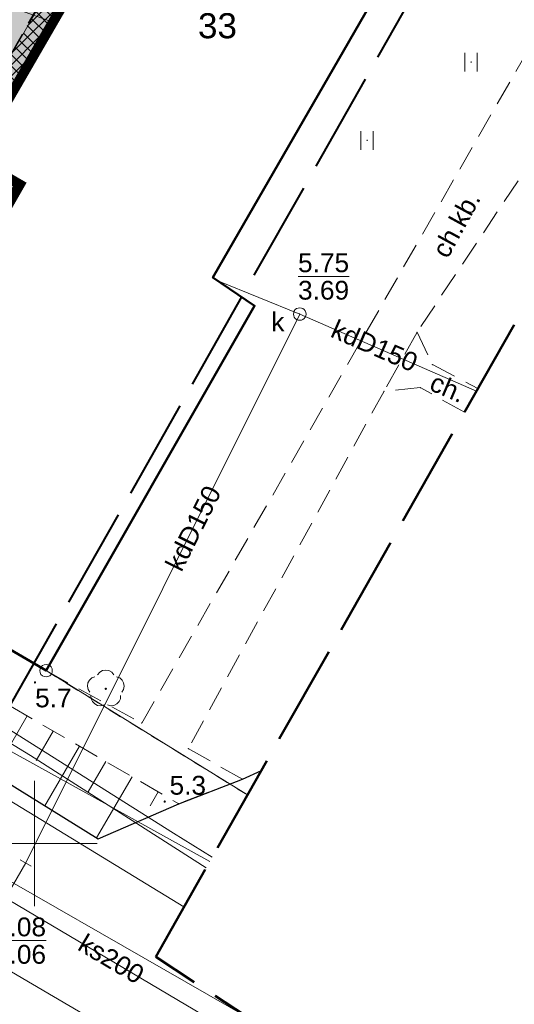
# Model space of a CAD drawing. Extents: x 5477758 to 5478338, y 5918274 to 5918502.
# Tile 66 of 155: x 5477949 to 5477969, y 5918394 to 5918433. Entities that reach past the tile are written whole.
import ezdxf
from ezdxf.enums import TextEntityAlignment as Align

# ---------------------------------------------------------------- set-up
doc = ezdxf.new("R2010")
doc.units = 0
doc.header["$PDSIZE"] = 0.75
for name, pattern in [('budynki akt$0$DASHED', [19.05, 12.7, -6.35]), ('PRZER1-1', [2, 1, -1]), ('PRZER2-1', [3, 2, -1]), ('PRZER3-1', [4, 3, -1]), ('PRZER4-1', [5, 4, -1])]:
    doc.linetypes.add(name, pattern=pattern)
doc.layers.get('0').update_dxf_attribs({"linetype": 'CONTINUOUS', "lineweight": 13})
for name, color, linetype, lineweight in [('0_chodnik do naprawy', 7, 'CONTINUOUS', 0), ('0_NAWIERZCHNIA UTWARDZONA_CHODNIK', 254, 'CONTINUOUS', 0), ('0_PŁYTA CHODNIKOWA_BETONOWA', 7, 'CONTINUOUS', 0), ('0_ZIELEŃ NISKA ISTNIEJACA', 76, 'CONTINUOUS', 0), ('A_GRANICA OPRACOWANIA', 7, 'CONTINUOUS', 0), ('GEPPGD', 7, 'CONTINUOUS', 18), ('GESBZO', 7, 'CONTINUOUS', 50), ('GESBZO_O', 7, 'CONTINUOUS', 50), ('GESDZI', 7, 'CONTINUOUS', 18), ('GESUZY', 96, 'PRZER1-1', 18), ('GSLKRW', 7, 'CONTINUOUS', 25), ('GSPPRB', 7, 'CONTINUOUS', 20), ('GSPRDL', 96, 'CONTINUOUS', 18), ('GSPWPN', 7, 'CONTINUOUS', 13), ('GSPWPN_O', 7, 'CONTINUOUS', 13), ('GSSKOA', 7, 'PRZER3-1', 18), ('GSSKOD', 7, 'PRZER2-1', 18), ('GSSKOD_O', 7, 'PRZER2-1', 18), ('GSSUTR', 7, 'PRZER2-1', 18), ('GSSZSN', 7, 'PRZER2-1', 18), ('GULEPR', 1, 'CONTINUOUS', 18), ('GULKPR', 36, 'CONTINUOUS', 18), ('GULKPR_O', 36, 'CONTINUOUS', 18), ('GULWPR', 5, 'CONTINUOUS', 18), ('GUPIWZ', 7, 'CONTINUOUS', 18), ('GUPIWZ_O', 7, 'CONTINUOUS', 18), ('GUPKSD', 36, 'CONTINUOUS', 18), ('GUPPRZ', 7, 'CONTINUOUS', 18), ('GUPPRZ_O', 7, 'CONTINUOUS', 18), ('GUPZCP', 7, 'CONTINUOUS', 18), ('zakres', 150, 'PRZER4-1', 50)]:
    doc.layers.add(name, color=color, linetype=linetype, lineweight=lineweight)
doc.layers.add('kołnierz', color=11, linetype='CONTINUOUS', lineweight=70, plot=False)
doc.styles.add('GEO-INFO', font='arial.ttf')

# ---------------------------------------------------------------- blocks, each defined once
blk = doc.blocks.new('EPPGS')
at = {"color": 0}
blk.add_lwpolyline([(0, 0.5), (0.154508, 0.475528), (0.293893, 0.404508), (0.404508, 0.293893), (0.475528, 0.154508), (0.5, 0), (0.475528, -0.154508), (0.404508, -0.293893), (0.293893, -0.404508), (0.154508, -0.475528), (0, -0.5), (-0.154508, -0.475528), (-0.293893, -0.404508), (-0.404508, -0.293893), (-0.475528, -0.154508), (-0.5, 0), (-0.475528, 0.154508), (-0.404508, 0.293893), (-0.293893, 0.404508), (-0.154508, 0.475528)], close=True, dxfattribs=at)
blk = doc.blocks.new('POINT')
at = {"color": 0}
blk.add_point((0, 0), dxfattribs=at)
blk = doc.blocks.new('KOLO')
blk.add_hatch(color=0).paths.add_polyline_path([(-0.5, 0), (-0.482963, -0.12941), (-0.433013, -0.25), (-0.353553, -0.353553), (-0.25, -0.433013), (-0.12941, -0.482963), (0, -0.5), (0.12941, -0.482963), (0.25, -0.433013), (0.353553, -0.353553), (0.433013, -0.25), (0.482963, -0.12941), (0.5, 0), (0.482963, 0.12941), (0.433013, 0.25), (0.353553, 0.353553), (0.25, 0.433013), (0.12941, 0.482963), (0, 0.5), (-0.12941, 0.482963), (-0.25, 0.433013), (-0.353553, 0.353553), (-0.433013, 0.25), (-0.482963, 0.12941)])
blk = doc.blocks.new('OKRAG_PELNY')
at = {"color": 0}
blk.add_lwpolyline([(0, 0.5), (0.12941, 0.482963), (0.25, 0.433013), (0.353553, 0.353553), (0.433013, 0.25), (0.482963, 0.12941), (0.5, 0), (0.482963, -0.12941), (0.433013, -0.25), (0.353553, -0.353553), (0.25, -0.433013), (0.12941, -0.482963), (0, -0.5), (-0.12941, -0.482963), (-0.25, -0.433013), (-0.353553, -0.353553), (-0.433013, -0.25), (-0.482963, -0.12941), (-0.5, 0), (-0.482963, 0.12941), (-0.433013, 0.25), (-0.353553, 0.353553), (-0.25, 0.433013), (-0.12941, 0.482963)], close=True, dxfattribs=at)
blk = doc.blocks.new('SPTRW')
at = {"color": 0}
for points in [[(-0.51332, 0.7233), (-0.51332, -0.7767)], [(0.48668, -0.7767), (0.48668, 0.7233)]]:
    blk.add_lwpolyline(points, dxfattribs=at)
blk = doc.blocks.new('SPDLP')
blk.add_hatch(color=0).paths.add_polyline_path([(0, -0.09), (0.027812, -0.085595), (0.052901, -0.072812), (0.072812, -0.052901), (0.085595, -0.027812), (0.09, 0), (0.085595, 0.027812), (0.072812, 0.052901), (0.052901, 0.072812), (0.027812, 0.085595), (0, 0.09), (-0.027812, 0.085595), (-0.052901, 0.072812), (-0.072812, 0.052901), (-0.085595, 0.027812), (-0.09, 0), (-0.085595, -0.027812), (-0.072812, -0.052901), (-0.052901, -0.072812), (-0.027812, -0.085595)])
at = {"color": 0}
for points in [[(-1.271938, -0.268652), (-1.40916, -0.048001), (-1.462858, 0.20623), (-1.426585, 0.463525), (-1.304695, 0.693003), (-1.11182, 0.867117), (-0.871109, 0.964971)], [(-0.648554, 1.126667), (-0.481106, 1.325358), (-0.255912, 1.454989), (0, 1.5), (0.255912, 1.454989), (0.481106, 1.325358), (0.648554, 1.126667)], [(0.871109, 0.964971), (1.11182, 0.867117), (1.304695, 0.693003), (1.426585, 0.463525), (1.462858, 0.20623), (1.40916, -0.048001), (1.271938, -0.268652)], [(-0.137547, -1.292703), (-0.389802, -1.355024), (-0.648184, -1.327532), (-0.881678, -1.213525), (-1.062258, -1.026689), (-1.168249, -0.78945), (-1.186929, -0.530282)], [(1.186929, -0.530282), (1.168249, -0.78945), (1.062258, -1.026689), (0.881678, -1.213525), (0.648184, -1.327532), (0.389802, -1.355024), (0.137547, -1.292703)]]:
    blk.add_lwpolyline(points, dxfattribs=at)
blk = doc.blocks.new('PION_C')
at = {"color": 0}
blk.add_lwpolyline([(0, 0.5), (0, -0.5)], dxfattribs=at)
blk = doc.blocks.new('PŁYTY BETONOWE_1')
at = {"lineweight": 0}
for points in [[(5477952.536, 5918441.789), (5477952.24, 5918441.268), (5477951.798, 5918441.522), (5477952.097, 5918442.042)], [(5477952.091, 5918441.007), (5477951.795, 5918440.485), (5477951.348, 5918440.742), (5477951.648, 5918441.262)], [(5477951.646, 5918440.224), (5477951.349, 5918439.703), (5477950.899, 5918439.963), (5477951.198, 5918440.482)], [(5477951.201, 5918439.442), (5477950.904, 5918438.921), (5477950.449, 5918439.183), (5477950.749, 5918439.703)], [(5477950.756, 5918438.66), (5477950.459, 5918438.139), (5477950, 5918438.403), (5477950.3, 5918438.923)], [(5477950.31, 5918437.878), (5477950.014, 5918437.357), (5477949.551, 5918437.623), (5477949.85, 5918438.143)], [(5477949.865, 5918437.096), (5477949.569, 5918436.575), (5477949.101, 5918436.843), (5477949.401, 5918437.363)], [(5477949.42, 5918436.314), (5477949.124, 5918435.794), (5477948.652, 5918436.064), (5477948.952, 5918436.583)]]:
    blk.add_hatch(color=254, dxfattribs=at).paths.add_polyline_path(points)
h = blk.add_hatch(color=254, dxfattribs=at)
h.paths.add_polyline_path([(5477936.237, 5918429.541), (5477936.757, 5918429.241), (5477937.057, 5918429.761), (5477936.537, 5918430.061)])
h.paths.add_polyline_path([(5477932.65, 5918430.627), (5477932.13, 5918430.927), (5477932.43, 5918431.446), (5477932.95, 5918431.147)])
h.paths.add_polyline_path([(5477937.493, 5918428.817), (5477936.974, 5918429.117), (5477937.273, 5918429.636), (5477937.793, 5918429.337)])
h.paths.add_polyline_path([(5477935.596, 5918428.929), (5477935.076, 5918429.229), (5477935.376, 5918429.749), (5477935.896, 5918429.449)])
h.paths.add_polyline_path([(5477934.123, 5918429.778), (5477933.603, 5918430.078), (5477933.903, 5918430.598), (5477934.423, 5918430.298)])
h.paths.add_polyline_path([(5477936.021, 5918429.666), (5477935.501, 5918429.965), (5477935.8, 5918430.485), (5477936.32, 5918430.186)])
h.paths.add_polyline_path([(5477935.284, 5918430.09), (5477934.764, 5918430.39), (5477935.064, 5918430.91), (5477935.584, 5918430.61)])
h.paths.add_polyline_path([(5477933.811, 5918430.939), (5477933.291, 5918431.239), (5477933.591, 5918431.758), (5477934.111, 5918431.459)])
h.paths.add_polyline_path([(5477933.075, 5918431.363), (5477932.555, 5918431.663), (5477932.854, 5918432.183), (5477933.374, 5918431.883)])
h.paths.add_polyline_path([(5477931.914, 5918431.051), (5477931.394, 5918431.351), (5477931.694, 5918431.871), (5477932.213, 5918431.571)])
h.paths.add_polyline_path([(5477931.602, 5918432.212), (5477931.082, 5918432.512), (5477931.381, 5918433.032), (5477931.901, 5918432.732)])
h.paths.add_polyline_path([(5477930.441, 5918431.9), (5477929.921, 5918432.2), (5477930.221, 5918432.72), (5477930.74, 5918432.42)])
h.paths.add_polyline_path([(5477935.288, 5918434.704), (5477934.989, 5918434.184), (5477935.509, 5918433.885), (5477935.808, 5918434.405)])
h.paths.add_polyline_path([(5477936.137, 5918436.177), (5477935.838, 5918435.657), (5477936.358, 5918435.358), (5477936.657, 5918435.878)])
h.paths.add_polyline_path([(5477931.177, 5918431.476), (5477930.657, 5918431.775), (5477930.957, 5918432.295), (5477931.477, 5918431.996)])
h.paths.add_polyline_path([(5477930.865, 5918432.637), (5477930.345, 5918432.936), (5477930.645, 5918433.456), (5477931.165, 5918433.156)])
h.paths.add_polyline_path([(5477934.864, 5918433.968), (5477934.564, 5918433.448), (5477935.084, 5918433.148), (5477935.384, 5918433.668)])
h.paths.add_polyline_path([(5477936.449, 5918435.016), (5477936.15, 5918434.497), (5477936.67, 5918434.197), (5477936.969, 5918434.717)])
h.paths.add_polyline_path([(5477937.298, 5918436.489), (5477936.999, 5918435.969), (5477937.518, 5918435.67), (5477937.818, 5918436.19)])
h.paths.add_polyline_path([(5477935.813, 5918428.805), (5477936.112, 5918429.324), (5477936.632, 5918429.025), (5477936.333, 5918428.505)])
h.paths.add_polyline_path([(5477934.86, 5918429.354), (5477934.34, 5918429.653), (5477934.639, 5918430.173), (5477935.159, 5918429.874)])
h.paths.add_polyline_path([(5477934.548, 5918430.515), (5477934.028, 5918430.814), (5477934.327, 5918431.334), (5477934.847, 5918431.034)])
h.paths.add_polyline_path([(5477933.387, 5918430.203), (5477932.867, 5918430.502), (5477933.166, 5918431.022), (5477933.686, 5918430.722)])
h.paths.add_polyline_path([(5477934.972, 5918431.251), (5477934.452, 5918431.551), (5477934.752, 5918432.071), (5477935.272, 5918431.771)])
h.paths.add_polyline_path([(5477936.025, 5918434.28), (5477935.725, 5918433.76), (5477936.245, 5918433.46), (5477936.545, 5918433.98)])
h.paths.add_polyline_path([(5477936.562, 5918436.914), (5477936.262, 5918436.394), (5477936.782, 5918436.094), (5477937.081, 5918436.614)])
h.paths.add_polyline_path([(5477935.176, 5918432.807), (5477934.877, 5918432.287), (5477935.396, 5918431.988), (5477935.696, 5918432.507)])
h.paths.add_polyline_path([(5477934.44, 5918433.231), (5477934.14, 5918432.712), (5477934.66, 5918432.412), (5477934.96, 5918432.932)])
h.paths.add_polyline_path([(5477936.874, 5918435.753), (5477936.574, 5918435.233), (5477937.094, 5918434.933), (5477937.394, 5918435.453)])
h.paths.add_polyline_path([(5477932.338, 5918431.788), (5477931.818, 5918432.087), (5477932.118, 5918432.607), (5477932.638, 5918432.308)])
h.paths.add_polyline_path([(5477935.601, 5918433.543), (5477935.301, 5918433.024), (5477935.821, 5918432.724), (5477936.12, 5918433.244)])
h.paths.add_polyline_path([(5477935.713, 5918435.441), (5477935.413, 5918434.921), (5477935.933, 5918434.621), (5477936.233, 5918435.141)])
h.paths.add_polyline_path([(5477933.716, 5918431.975), (5477934.015, 5918432.495), (5477934.535, 5918432.195), (5477934.236, 5918431.675)])
h.paths.add_polyline_path([(5477929.704, 5918432.325), (5477929.328, 5918432.542), (5477929.627, 5918433.062), (5477930.004, 5918432.844)])
h.paths.add_polyline_path([(5477930.129, 5918433.061), (5477929.752, 5918433.278), (5477930.052, 5918433.798), (5477930.428, 5918433.581)])
h.paths.add_polyline_path([(5477936.549, 5918428.38), (5477936.733, 5918428.274), (5477937.351, 5918428.569), (5477937.369, 5918428.6), (5477936.849, 5918428.9)])
h.paths.add_polyline_path([(5477937.776, 5918428.772), (5477937.749, 5918428.759), (5477938.01, 5918429.212), (5477938.321, 5918429.033)])
for points in [[(5477952.536, 5918441.789), (5477952.24, 5918441.268), (5477951.798, 5918441.522), (5477952.097, 5918442.042), (5477952.536, 5918441.789)], [(5477952.091, 5918441.007), (5477951.795, 5918440.485), (5477951.348, 5918440.742), (5477951.648, 5918441.262), (5477952.091, 5918441.007)], [(5477951.646, 5918440.224), (5477951.349, 5918439.703), (5477950.899, 5918439.963), (5477951.198, 5918440.482), (5477951.646, 5918440.224)], [(5477951.201, 5918439.442), (5477950.904, 5918438.921), (5477950.449, 5918439.183), (5477950.749, 5918439.703), (5477951.201, 5918439.442)], [(5477950.756, 5918438.66), (5477950.459, 5918438.139), (5477950, 5918438.403), (5477950.3, 5918438.923), (5477950.756, 5918438.66)], [(5477950.31, 5918437.878), (5477950.014, 5918437.357), (5477949.551, 5918437.623), (5477949.85, 5918438.143), (5477950.31, 5918437.878)], [(5477949.865, 5918437.096), (5477949.569, 5918436.575), (5477949.101, 5918436.843), (5477949.401, 5918437.363), (5477949.865, 5918437.096)], [(5477936.562, 5918436.914), (5477936.262, 5918436.394), (5477936.782, 5918436.094), (5477937.081, 5918436.614), (5477936.562, 5918436.914)], [(5477937.298, 5918436.489), (5477936.999, 5918435.969), (5477937.518, 5918435.67), (5477937.818, 5918436.19), (5477937.298, 5918436.489)], [(5477949.42, 5918436.314), (5477949.124, 5918435.794), (5477948.652, 5918436.064), (5477948.952, 5918436.583), (5477949.42, 5918436.314)], [(5477936.137, 5918436.177), (5477935.838, 5918435.657), (5477936.358, 5918435.358), (5477936.657, 5918435.878), (5477936.137, 5918436.177)], [(5477936.874, 5918435.753), (5477936.574, 5918435.233), (5477937.094, 5918434.933), (5477937.394, 5918435.453), (5477936.874, 5918435.753)], [(5477935.713, 5918435.441), (5477935.413, 5918434.921), (5477935.933, 5918434.621), (5477936.233, 5918435.141), (5477935.713, 5918435.441)], [(5477935.288, 5918434.704), (5477934.989, 5918434.184), (5477935.509, 5918433.885), (5477935.808, 5918434.405), (5477935.288, 5918434.704)], [(5477936.449, 5918435.016), (5477936.15, 5918434.497), (5477936.67, 5918434.197), (5477936.969, 5918434.717), (5477936.449, 5918435.016)], [(5477934.864, 5918433.968), (5477934.564, 5918433.448), (5477935.084, 5918433.148), (5477935.384, 5918433.668), (5477934.864, 5918433.968)], [(5477936.025, 5918434.28), (5477935.725, 5918433.76), (5477936.245, 5918433.46), (5477936.545, 5918433.98), (5477936.025, 5918434.28)], [(5477930.129, 5918433.061), (5477929.752, 5918433.278), (5477930.052, 5918433.798), (5477930.428, 5918433.581), (5477930.129, 5918433.061)], [(5477935.601, 5918433.543), (5477935.301, 5918433.024), (5477935.821, 5918432.724), (5477936.12, 5918433.244), (5477935.601, 5918433.543)], [(5477930.865, 5918432.637), (5477930.345, 5918432.936), (5477930.645, 5918433.456), (5477931.165, 5918433.156), (5477930.865, 5918432.637)], [(5477934.44, 5918433.231), (5477934.14, 5918432.712), (5477934.66, 5918432.412), (5477934.96, 5918432.932), (5477934.44, 5918433.231)], [(5477929.704, 5918432.325), (5477929.328, 5918432.542), (5477929.627, 5918433.062), (5477930.004, 5918432.844), (5477929.704, 5918432.325)], [(5477931.602, 5918432.212), (5477931.082, 5918432.512), (5477931.381, 5918433.032), (5477931.901, 5918432.732), (5477931.602, 5918432.212)], [(5477935.176, 5918432.807), (5477934.877, 5918432.287), (5477935.396, 5918431.988), (5477935.696, 5918432.507), (5477935.176, 5918432.807)], [(5477930.441, 5918431.9), (5477929.921, 5918432.2), (5477930.221, 5918432.72), (5477930.74, 5918432.42), (5477930.441, 5918431.9)], [(5477932.338, 5918431.788), (5477931.818, 5918432.087), (5477932.118, 5918432.607), (5477932.638, 5918432.308), (5477932.338, 5918431.788)], [(5477934.236, 5918431.675), (5477933.716, 5918431.975), (5477934.015, 5918432.495), (5477934.535, 5918432.195), (5477934.236, 5918431.675)], [(5477931.177, 5918431.476), (5477930.657, 5918431.775), (5477930.957, 5918432.295), (5477931.477, 5918431.996), (5477931.177, 5918431.476)], [(5477933.075, 5918431.363), (5477932.555, 5918431.663), (5477932.854, 5918432.183), (5477933.374, 5918431.883), (5477933.075, 5918431.363)], [(5477934.972, 5918431.251), (5477934.452, 5918431.551), (5477934.752, 5918432.071), (5477935.272, 5918431.771), (5477934.972, 5918431.251)], [(5477931.914, 5918431.051), (5477931.394, 5918431.351), (5477931.694, 5918431.871), (5477932.213, 5918431.571), (5477931.914, 5918431.051)], [(5477933.811, 5918430.939), (5477933.291, 5918431.239), (5477933.591, 5918431.758), (5477934.111, 5918431.459), (5477933.811, 5918430.939)], [(5477932.65, 5918430.627), (5477932.13, 5918430.927), (5477932.43, 5918431.446), (5477932.95, 5918431.147), (5477932.65, 5918430.627)], [(5477934.548, 5918430.515), (5477934.028, 5918430.814), (5477934.327, 5918431.334), (5477934.847, 5918431.034), (5477934.548, 5918430.515)], [(5477933.387, 5918430.203), (5477932.867, 5918430.502), (5477933.166, 5918431.022), (5477933.686, 5918430.722), (5477933.387, 5918430.203)], [(5477935.284, 5918430.09), (5477934.764, 5918430.39), (5477935.064, 5918430.91), (5477935.584, 5918430.61), (5477935.284, 5918430.09)], [(5477934.123, 5918429.778), (5477933.603, 5918430.078), (5477933.903, 5918430.598), (5477934.423, 5918430.298), (5477934.123, 5918429.778)], [(5477936.021, 5918429.666), (5477935.501, 5918429.965), (5477935.8, 5918430.485), (5477936.32, 5918430.186), (5477936.021, 5918429.666)], [(5477934.86, 5918429.354), (5477934.34, 5918429.653), (5477934.639, 5918430.173), (5477935.159, 5918429.874), (5477934.86, 5918429.354)], [(5477936.237, 5918429.541), (5477936.757, 5918429.241), (5477937.057, 5918429.761), (5477936.537, 5918430.061), (5477936.237, 5918429.541)], [(5477935.596, 5918428.929), (5477935.076, 5918429.229), (5477935.376, 5918429.749), (5477935.896, 5918429.449), (5477935.596, 5918428.929)], [(5477937.493, 5918428.817), (5477936.974, 5918429.117), (5477937.273, 5918429.636), (5477937.793, 5918429.337), (5477937.493, 5918428.817)], [(5477936.112, 5918429.324), (5477935.813, 5918428.805), (5477936.333, 5918428.505), (5477936.632, 5918429.025), (5477936.112, 5918429.324)], [(5477937.776, 5918428.772), (5477937.749, 5918428.759), (5477938.01, 5918429.212), (5477938.321, 5918429.033), (5477937.776, 5918428.772)], [(5477937.351, 5918428.569), (5477937.369, 5918428.6), (5477936.849, 5918428.9), (5477936.549, 5918428.38), (5477936.733, 5918428.274), (5477937.351, 5918428.569)]]:
    blk.add_lwpolyline(points)

msp = doc.modelspace()

# ---------------------------------------------------------------- hatches: boundary and pattern name
at = {"layer": '0_chodnik do naprawy'}
h = msp.add_hatch(dxfattribs=at)
h.set_pattern_fill('ANSI37', color=0, scale=0.1, style=0)
h.set_pattern_definition([(45, (0, 0), (-0.224506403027, 0.224506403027), []), (135, (0, 0), (-0.224506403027, -0.224506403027), [])])
h.paths.add_polyline_path([(5477964.141, 5918455.941), (5477963.369, 5918456.364), (5477946.91, 5918427.756), (5477947.596, 5918427.361)])
at = {"layer": '0_NAWIERZCHNIA UTWARDZONA_CHODNIK'}
msp.add_hatch(color=256, dxfattribs=at).paths.add_polyline_path([(5477962.493, 5918459.043), (5477957.044, 5918449.527), (5477951.796, 5918440.362), (5477947.988, 5918433.712), (5477937.075, 5918428.498), (5477936.605, 5918428.29), (5477938.473, 5918427.16), (5477943.438, 5918429.127), (5477945.135, 5918429.94), (5477945.396, 5918429.792), (5477945.658, 5918429.644), (5477944.382, 5918427.315), (5477942.909, 5918424.629), (5477944.585, 5918423.669), (5477946.91, 5918427.756), (5477947.596, 5918427.361), (5477965.541, 5918458.35), (5477963.011, 5918459.841)])
at = {"layer": '0_ZIELEŃ NISKA ISTNIEJACA'}
msp.add_hatch(color=256, dxfattribs=at).paths.add_polyline_path([(5477924.666, 5918437.385), (5477923.692, 5918435.686), (5477947.085, 5918422.232), (5477949.411, 5918426.304), (5477947.596, 5918427.361), (5477964.141, 5918455.941), (5477965.541, 5918458.35), (5477962.976, 5918459.861), (5477946.654, 5918469.478), (5477945.054, 5918470.42), (5477943.997, 5918471.043), (5477933.005, 5918451.912), (5477933.004, 5918451.909)])

# ---------------------------------------------------------------- linework, layer by layer
at = {"color": 7, "linetype": 'Continuous', "lineweight": 13, "flags": 128}
for points in [[(5477950, 5918397.5), (5477950, 5918402.5)], [(5477947.5, 5918400), (5477952.5, 5918400)]]:
    msp.add_lwpolyline(points, dxfattribs=at)
at = {"layer": '0_chodnik do naprawy', "color": 0}
msp.add_lwpolyline([(5477964.141, 5918455.941), (5477963.369, 5918456.364), (5477946.91, 5918427.756), (5477947.596, 5918427.361), (5477964.141, 5918455.941)], dxfattribs=at)
at = {"layer": 'A_GRANICA OPRACOWANIA', "color": 1, "linetype": 'budynki akt$0$DASHED', "ltscale": 0.1, "const_width": 0.4}
msp.add_lwpolyline([(5477924.666, 5918437.385), (5477923.68, 5918435.693), (5477947.085, 5918422.232), (5477949.411, 5918426.304), (5477947.596, 5918427.361), (5477964.141, 5918455.941), (5477965.541, 5918458.35), (5477956.078, 5918463.925), (5477947.799, 5918468.803), (5477947.799, 5918468.803), (5477943.997, 5918471.043), (5477943.489, 5918470.182), (5477933.716, 5918453.151), (5477933.004, 5918451.909), (5477924.666, 5918437.385)], dxfattribs=at)
at = {"layer": 'GESBZO', "color": 7, "linetype": 'Continuous', "lineweight": 50}
msp.add_lwpolyline([(5477947.596, 5918427.361), (5477964.141, 5918455.941), (5477973.257, 5918450.553), (5477957.124, 5918422.592), (5477958.789, 5918421.465), (5477950.46, 5918406.9), (5477941.35, 5918412.22), (5477949.411, 5918426.304)], close=True, dxfattribs=at)
at = {"layer": 'GESDZI', "color": 7, "linetype": 'Continuous', "lineweight": 18}
for points in [[(5477937.825, 5918494.464), (5477897.61, 5918435.89), (5477897.31, 5918433.06), (5477897.73, 5918431.34), (5477913.96, 5918422.85), (5477918.68, 5918425.35), (5477941.35, 5918412.22), (5477950.46, 5918406.9), (5477958.503, 5918401.94)], [(5477958.503, 5918401.94), (5477950.46, 5918406.9), (5477941.35, 5918412.22), (5477918.68, 5918425.35), (5477913.96, 5918422.85), (5477922.92, 5918418.17), (5477916.33, 5918408.95), (5477972.897, 5918373.915)]]:
    msp.add_lwpolyline(points, dxfattribs=at)
at = {"layer": 'GESUZY', "color": 96, "linetype": 'PRZER1-1', "lineweight": 18, "ltscale": 0.5}
for points in [[(5477958.503, 5918401.94), (5477950.46, 5918406.9), (5477941.35, 5918412.22), (5477918.68, 5918425.35), (5477913.96, 5918422.85), (5477897.73, 5918431.34), (5477897.31, 5918433.06), (5477897.61, 5918435.89), (5477937.825, 5918494.464)], [(5477937.825, 5918494.464), (5477897.61, 5918435.89), (5477897.31, 5918433.06), (5477897.73, 5918431.34), (5477913.96, 5918422.85), (5477918.68, 5918425.35), (5477941.35, 5918412.22), (5477950.46, 5918406.9), (5477958.503, 5918401.94)]]:
    msp.add_lwpolyline(points, dxfattribs=at)
at = {"layer": 'GSLKRW', "color": 7, "linetype": 'Continuous', "lineweight": 25}
for points in [[(5477920.002, 5918420.365), (5477922.774, 5918418.644), (5477934.671, 5918411.296), (5477936.246, 5918410.3), (5477952.54, 5918400.183)], [(5477952.54, 5918400.183), (5477955.756, 5918401.59), (5477958.309, 5918402.569), (5477959.059, 5918402.92)]]:
    msp.add_lwpolyline(points, dxfattribs=at)
at = {"layer": 'GSPPRB', "color": 7, "linetype": 'Continuous', "lineweight": 20}
for p in [(5477950.737, 5918432.786), (5477949.411, 5918426.304), (5477957.124, 5918422.592), (5477958.789, 5918421.465), (5477965.273, 5918420.409), (5477965.888, 5918419.116), (5477965.404, 5918418.198), (5477963.954, 5918418.054), (5477954.279, 5918404.806), (5477956.135, 5918403.788), (5477958.309, 5918402.569), (5477955.756, 5918401.59), (5477952.54, 5918400.183)]:
    msp.add_point(p, dxfattribs=at)
at = {"layer": 'GSSKOA', "color": 7, "linetype": 'PRZER3-1', "lineweight": 18, "ltscale": 0.5}
msp.add_lwpolyline([(5477895.308, 5918432.497, 0.01241), (5477895.353, 5918432.004, 0.157577), (5477897.052, 5918428.743), (5477911.178, 5918420.326, 0.107372), (5477915.322, 5918419.772, 0.229991), (5477917.649, 5918421.865), (5477920.002, 5918420.365), (5477922.774, 5918418.644), (5477934.671, 5918411.296), (5477936.246, 5918410.3), (5477952.54, 5918400.183), (5477955.756, 5918401.59), (5477958.309, 5918402.569), (5477959.059, 5918402.92)], format="xyb", dxfattribs=at)
at = {"layer": 'GSSKOD', "color": 7, "linetype": 'PRZER2-1', "lineweight": 18, "ltscale": 0.5}
for points in [[(5477964.287, 5918457.946), (5477974.857, 5918451.467, -0.191303), (5477977.119, 5918444.664, -0.067534), (5477975.879, 5918437.577), (5477970.144, 5918427.702), (5477965.273, 5918420.409), (5477963.954, 5918418.054), (5477956.135, 5918403.788)], [(5477954.279, 5918404.806), (5477974.493, 5918439.999, 0.092657), (5477975.121, 5918446.676, 0.188707), (5477973.696, 5918450.211), (5477973.257, 5918450.553), (5477964.141, 5918455.941), (5477963.369, 5918456.364)]]:
    msp.add_lwpolyline(points, format="xyb", dxfattribs=at)
for points in [[(5477963.369, 5918456.364), (5477953.957, 5918440.129), (5477943.324, 5918421.46), (5477943.065, 5918421.081), (5477945.62, 5918419.676), (5477944.34, 5918417.44), (5477941.721, 5918418.806)], [(5477965.273, 5918420.409), (5477965.888, 5918419.116), (5477967.705, 5918418.159)], [(5477967.167, 5918417.211), (5477965.404, 5918418.198), (5477963.954, 5918418.054)], [(5477938.77, 5918413.769), (5477941.353, 5918412.218), (5477950.459, 5918406.901), (5477954.279, 5918404.806)], [(5477956.135, 5918403.788), (5477958.309, 5918402.569), (5477955.756, 5918401.59)]]:
    msp.add_lwpolyline(points, dxfattribs=at)
at = {"layer": 'GSSUTR', "color": 7, "linetype": 'PRZER2-1', "lineweight": 18, "ltscale": 0.5}
for points in [[(5477967.434, 5918431.21), (5477967.424, 5918431.19), (5477967.444, 5918431.19)], [(5477963.281, 5918428.082), (5477963.271, 5918428.062), (5477963.291, 5918428.062)]]:
    msp.add_lwpolyline(points, close=True, dxfattribs=at)
at = {"layer": 'GSSZSN', "color": 7, "linetype": 'PRZER2-1', "lineweight": 18, "ltscale": 0.5}
for points in [[(5477955.756, 5918401.59), (5477952.54, 5918400.183), (5477936.246, 5918410.3), (5477937.354, 5918412.245)], [(5477937.354, 5918412.245), (5477955.756, 5918401.59)]]:
    msp.add_lwpolyline(points, dxfattribs=at)
at = {"layer": 'GSSZSN', "color": 7, "linetype": 'Continuous', "lineweight": 18, "flags": 128}
for points in [[(5477949.7, 5918405.096), (5477948.359, 5918402.779)], [(5477950.749, 5918404.489), (5477950.069, 5918403.314)], [(5477951.797, 5918403.882), (5477950.418, 5918401.501)], [(5477952.846, 5918403.275), (5477952.147, 5918402.068)], [(5477953.894, 5918402.668), (5477952.478, 5918400.222)], [(5477954.943, 5918402.06), (5477954.622, 5918401.507)]]:
    msp.add_lwpolyline(points, dxfattribs=at)
at = {"layer": 'GULEPR', "color": 1, "linetype": 'Continuous', "lineweight": 18}
for points in [[(5477956.997, 5918399.286), (5477946.078, 5918405.328), (5477936.07, 5918410.789), (5477942.415, 5918423.098), (5477922.29, 5918434.078), (5477912.965, 5918439.958), (5477903.098, 5918445.156)], [(5477957.09, 5918399.45), (5477955.548, 5918400.414), (5477947.165, 5918405.69), (5477945.326, 5918406.96), (5477944.742, 5918407.21), (5477944.409, 5918407.308), (5477943.687, 5918407.502), (5477942.91, 5918407.71), (5477940.285, 5918408.946), (5477937.356, 5918410.529), (5477930.158, 5918414.889), (5477924.924, 5918417.889), (5477918.703, 5918421.594), (5477904.953, 5918430.272), (5477898.015, 5918434.574), (5477896.72, 5918434.791)], [(5477956.855, 5918399.036), (5477949.833, 5918403.508), (5477944.777, 5918406.603), (5477944.059, 5918406.92), (5477942.974, 5918407.121), (5477940.705, 5918408.105), (5477938.886, 5918409.123), (5477933.346, 5918412.411), (5477923.958, 5918417.873), (5477918.134, 5918421.314), (5477906.504, 5918428.715), (5477897.757, 5918434.117), (5477896.584, 5918434.328), (5477896.452, 5918434.356)], [(5477942.415, 5918423.098), (5477946.525, 5918434.312), (5477950.737, 5918432.786)]]:
    msp.add_lwpolyline(points, dxfattribs=at)
at = {"layer": 'GULKPR', "color": 36, "linetype": 'Continuous', "lineweight": 18}
for points in [[(5477957.324, 5918422.457), (5477960.59, 5918421.133)], [(5477960.59, 5918421.133), (5477949.647, 5918399.225)], [(5477967.646, 5918418.055), (5477960.59, 5918421.133)], [(5477956.789, 5918390.358), (5477947.622, 5918395.734), (5477945.657, 5918396.892), (5477932.951, 5918404.334), (5477930.059, 5918406.036), (5477923.516, 5918409.832), (5477920.145, 5918411.846), (5477914.819, 5918414.967), (5477910.792, 5918417.059)], [(5477961.729, 5918390.199), (5477934.013, 5918406.601)], [(5477949.647, 5918399.225), (5477947.622, 5918395.734)]]:
    msp.add_lwpolyline(points, dxfattribs=at)
at = {"layer": 'GULWPR', "color": 5, "linetype": 'Continuous', "lineweight": 18}
for points in [[(5477894.488, 5918431.165), (5477897.208, 5918429.641), (5477922.238, 5918414.33), (5477935.328, 5918406.317), (5477940.653, 5918403.243), (5477944.829, 5918400.897), (5477958.681, 5918392.967)], [(5477955.968, 5918397.472), (5477946.993, 5918402.936), (5477941.139, 5918406.6), (5477936.272, 5918409.44), (5477935.954, 5918409.731), (5477922.073, 5918418.277), (5477917.15, 5918417.448), (5477915.953, 5918418.122), (5477894.353, 5918430.945)]]:
    msp.add_lwpolyline(points, dxfattribs=at)
at = {"layer": 'GUPPRZ_O', "color": 36, "linetype": 'Continuous', "lineweight": 9, "flags": 128}
for points in [[(5477960.521, 5918422.632), (5477962.56, 5918422.632)], [(5477948.421, 5918396.124), (5477950.459, 5918396.124)]]:
    msp.add_lwpolyline(points, dxfattribs=at)
at = {"layer": 'kołnierz', "linetype": 'PRZER4-1', "lineweight": 50}
msp.add_lwpolyline([(5477977.309, 5918380.798), (5477954.837, 5918395.479), (5477993.178, 5918463.057), (5477934.574, 5918496.308), (5477890.354, 5918424.446), (5477901.969, 5918417.467), (5477859.483, 5918348.301), (5477882.168, 5918332.75), (5477926.647, 5918301.778)], close=True, dxfattribs=at)
at = {"layer": 'zakres', "linetype": 'PRZER4-1', "lineweight": 40}
msp.add_lwpolyline([(5477963.54, 5918377.848), (5477941.504, 5918392.244), (5477979.546, 5918459.295), (5477938.033, 5918482.848), (5477904.167, 5918427.813), (5477915.775, 5918420.837), (5477872.982, 5918351.171), (5477887.852, 5918340.978), (5477923.836, 5918315.921)], close=True, dxfattribs=at)

# ---------------------------------------------------------------- block references
at = {"layer": '0_PŁYTA CHODNIKOWA_BETONOWA'}
msp.add_blockref('PŁYTY BETONOWE_1', (0.092, 0.16), dxfattribs=at)
at = {"layer": 'GEPPGD', "color": 7, "lineweight": 18, "xscale": 0.5, "yscale": 0.5}
msp.add_blockref('EPPGS', (5477950.46, 5918406.9), dxfattribs=at)
at = {"layer": 'GSPRDL', "color": 96, "lineweight": 18, "xscale": 0.5, "yscale": 0.5}
msp.add_blockref('SPDLP', (5477952.844, 5918406.176), dxfattribs=at)
at = {"layer": 'GSPWPN', "color": 7, "lineweight": 13, "xscale": 0.09, "yscale": 0.09}
for p in [(5477950.018, 5918406.43), (5477955.198, 5918401.676)]:
    msp.add_blockref('KOLO', p, dxfattribs=at)
at = {"layer": 'GSSUTR', "color": 7, "lineweight": 18, "xscale": 0.5, "yscale": 0.5}
for p in [(5477967.434, 5918431.2), (5477963.281, 5918428.072)]:
    msp.add_blockref('SPTRW', p, dxfattribs=at)
at = {"layer": 'GUPIWZ', "color": 7, "lineweight": 18, "xscale": 0.5, "yscale": 0.5}
msp.add_blockref('OKRAG_PELNY', (5477960.59, 5918421.133), dxfattribs=at)
at = {"layer": 'GUPKSD', "color": 36, "lineweight": 18, "xscale": 0.5, "yscale": 0.5}
msp.add_blockref('POINT', (5477960.59, 5918421.133), dxfattribs=at)
at = {"layer": 'GUPPRZ', "color": 36, "lineweight": 18}
msp.add_blockref('POINT', (5477960.59, 5918421.133), dxfattribs=at)
at = {"layer": 'GUPZCP', "color": 7, "lineweight": 18, "xscale": 0.5, "yscale": 0.5, "rotation": 239.892421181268}
msp.add_blockref('PION_C', (5477949.647, 5918399.225), dxfattribs=at)

# ---------------------------------------------------------------- texts
at = {"layer": 'GESBZO_O', "color": 1, "linetype": 'Continuous', "lineweight": 0, "style": 'GEO-INFO'}
msp.add_text('33', height=1, dxfattribs=at).set_placement((5477957.304, 5918433.142), align=Align.TOP_CENTER)
at = {"layer": 'GSPWPN_O', "color": 7, "linetype": 'Continuous', "lineweight": 0, "style": 'GEO-INFO'}
for s, p in [('5.7', (5477950.023, 5918405.437)), ('5.3', (5477955.391, 5918401.95))]:
    msp.add_text(s, height=0.75, dxfattribs=at).set_placement(p)
at = {"layer": 'GSSKOD_O', "color": 7, "linetype": 'Continuous', "lineweight": 0, "style": 'GEO-INFO'}
for s, rotation, p in [('ch.kb.', 61.2029, (5477966.827, 5918424.72)), ('ch.', 336.7039, (5477966.51, 5918418.205))]:
    msp.add_text(s, height=0.75, rotation=rotation, dxfattribs=at).set_placement(p, align=Align.MIDDLE)
at = {"layer": 'GULKPR_O', "color": 36, "linetype": 'Continuous', "lineweight": 0, "style": 'GEO-INFO'}
for s, rotation, p in [('kdD150', 336.4372, (5477963.575, 5918419.867)), ('ks200', 329.3843, (5477953.066, 5918395.394))]:
    msp.add_text(s, height=0.75, rotation=rotation, dxfattribs=at).set_placement(p, align=Align.MIDDLE_CENTER)
msp.add_text('kdD150', height=0.75, rotation=63.4569, dxfattribs=at).set_placement((5477956.323, 5918412.591), align=Align.MIDDLE)
at = {"layer": 'GUPIWZ_O', "color": 7, "linetype": 'Continuous', "lineweight": 0, "style": 'GEO-INFO'}
msp.add_text('k', height=0.75, dxfattribs=at).set_placement((5477959.979, 5918420.446), align=Align.RIGHT)
at = {"layer": 'GUPPRZ_O', "color": 36, "linetype": 'Continuous', "lineweight": 0, "style": 'GEO-INFO'}
for s, p in [('5.75', (5477960.521, 5918422.805)), ('3.69', (5477960.521, 5918421.71)), ('5.08', (5477948.421, 5918396.297)), ('3.06', (5477948.421, 5918395.202))]:
    msp.add_text(s, height=0.75, dxfattribs=at).set_placement(p)

doc.saveas('drawing.dxf')
